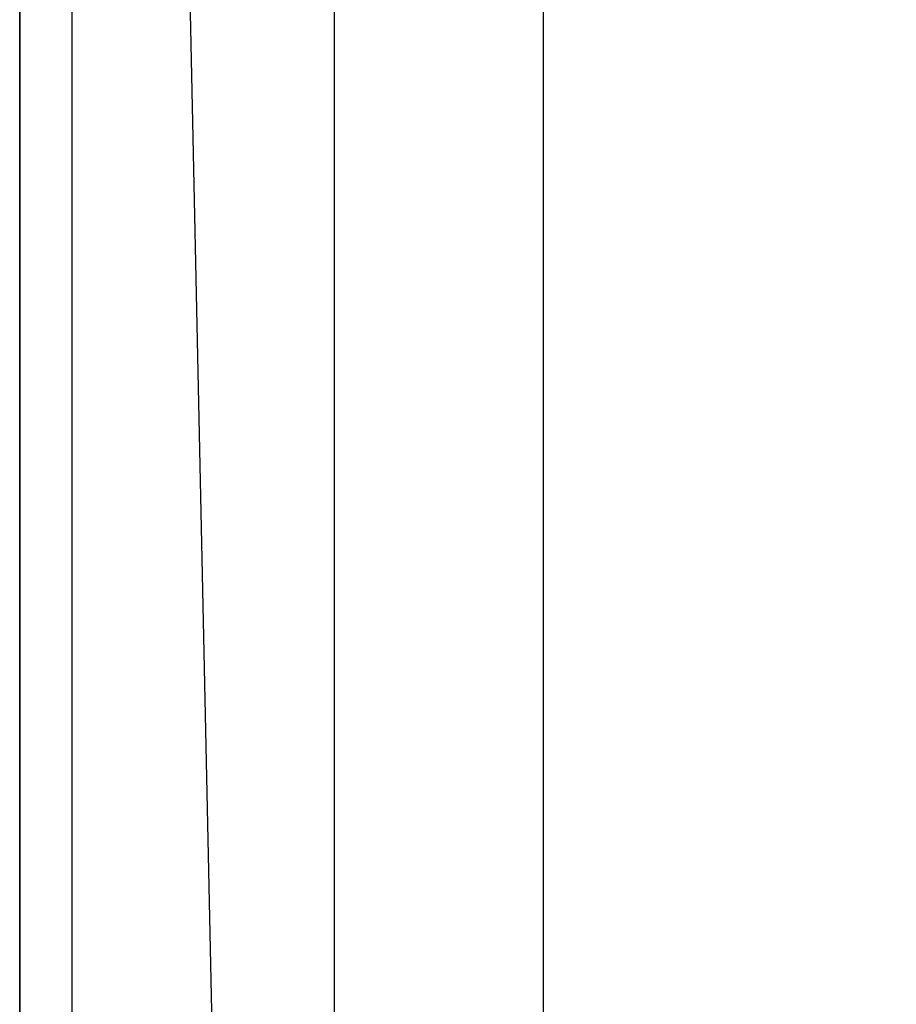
# Model space of a CAD drawing. Header units: millimetres. Extents: x 373037 to 682063, y 76092 to 274210.
# Tile 165 of 256: x 655477 to 656313, y 264528 to 265467. Entities that reach past the tile are written whole.
import ezdxf

# ---------------------------------------------------------------- set-up
doc = ezdxf.new("R2010")
doc.units = ezdxf.units.MM
doc.header["$LTSCALE"] = 100
for name, pattern in [('CK_ČERCHOVANÁ 50', [6, 3, -1.5, 0, -1.5]), ('ČERCHOVANÁ', [25.4, 12.7, -6.35, 0, -6.35]), ('ČÁRKOVANÁ01-01', [2, 1, -1])]:
    doc.linetypes.add(name, pattern=pattern)
doc.layers.add('PUDORYS', color=253, linetype='CONTINUOUS')

msp = doc.modelspace()

# ---------------------------------------------------------------- linework, layer by layer
at = {"layer": 'PUDORYS', "color": 252, "linetype": 'ČERCHOVANÁ', "ltscale": 25, "true_color": 0x939598}
msp.add_line((655776.64, 274209.56), (655776.64, 249134.92), dxfattribs=at)
at = {"layer": 'PUDORYS', "color": 252, "linetype": 'CK_ČERCHOVANÁ 50', "ltscale": 50, "true_color": 0x939598}
for p, q in [((655476.64, 249832.15), (655476.64, 273032.15)), ((655976.64, 261732.15), (655976.64, 265932.15))]:
    msp.add_line(p, q, dxfattribs=at)
at = {"layer": 'PUDORYS', "color": 252, "linetype": 'ČÁRKOVANÁ01-01', "ltscale": 200, "true_color": 0x939598}
msp.add_line((655976.64, 249832.15), (655476.64, 273032.15), dxfattribs=at)
at = {"layer": 'PUDORYS', "color": 252, "ltscale": 20, "true_color": 0x939598}
for p, q in [((655976.64, 250032.15), (655976.64, 272832.15)), ((655476.64, 261669.65), (655476.64, 265994.65))]:
    msp.add_line(p, q, dxfattribs=at)
at = {"layer": 'PUDORYS', "color": 252, "ltscale": 5, "true_color": 0x939598}
msp.add_line((655526.64, 250082.15), (655526.64, 272782.15), dxfattribs=at)
msp.add_lwpolyline([(655476.64, 250032.15), (681176.64, 250032.15), (681176.64, 272832.15), (655476.64, 272832.15)], close=True, dxfattribs=at)
at = {"layer": 'PUDORYS', "color": 252, "true_color": 0x939598}
msp.add_lwpolyline([(681176.64, 250032.15), (655476.64, 250032.15), (655476.64, 272832.15), (681176.64, 272832.15)], close=True, dxfattribs=at)

doc.saveas('drawing.dxf')
